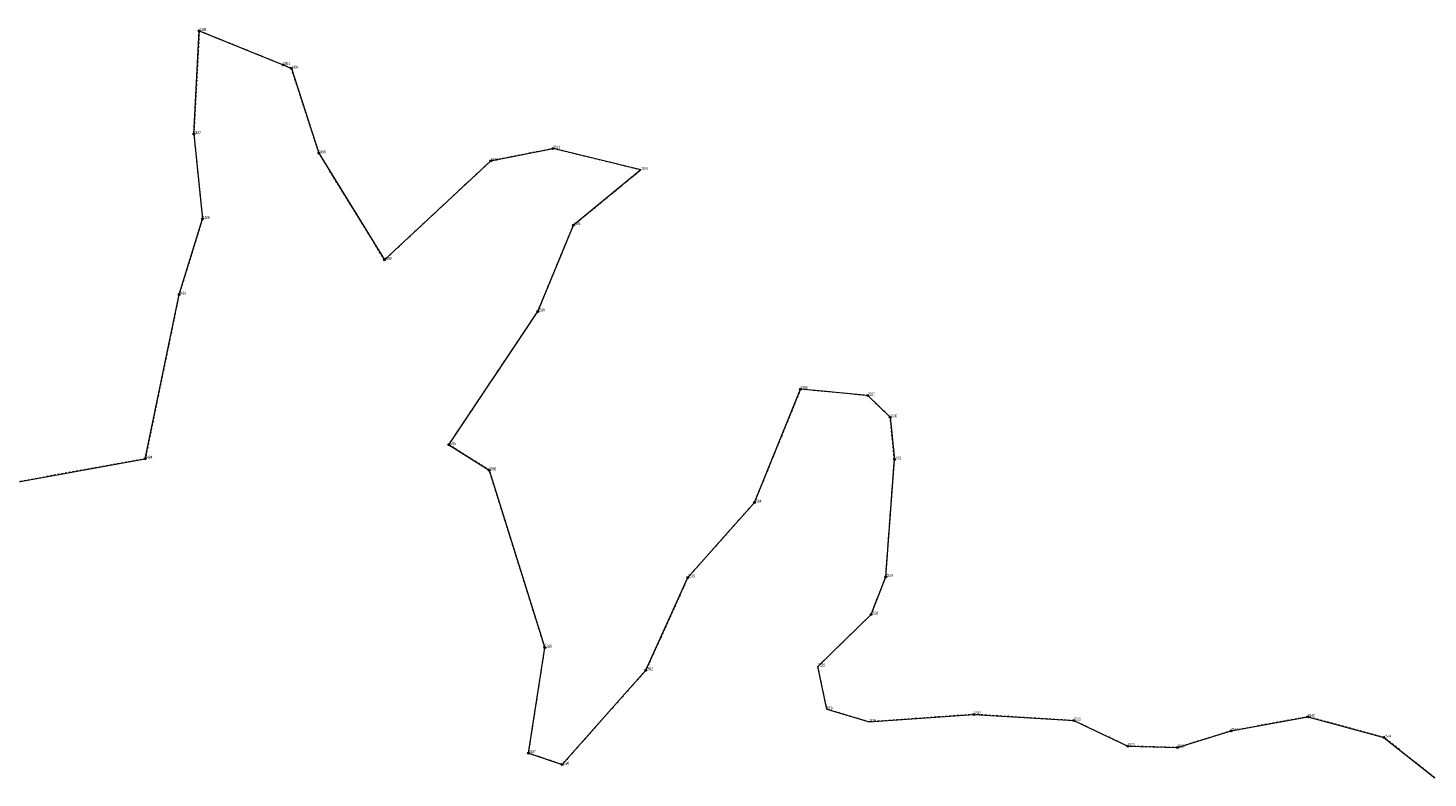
# Model space of a CAD drawing. Header units: metres. Extents: x 6524698 to 6533081, y 5883213 to 5896811.
# Tile 25 of 167: x 6529332 to 6529701, y 5886647 to 5886844. Entities that reach past the tile are written whole.
import ezdxf

# ---------------------------------------------------------------- set-up
doc = ezdxf.new("R2010")
doc.units = ezdxf.units.M
doc.header["$MEASUREMENT"] = 0
doc.linetypes.add('mapa zasadnicza$0$219-500', pattern=[0])
doc.linetypes.add('mapa zasadnicza$0$egug-500', pattern=[1, 0.5, -0.5])
doc.layers.get('0').update_dxf_attribs({"lineweight": 0})
for name, color, linetype in [('mapa zasadnicza$0$202-punkt graniczny', 7, 'Continuous'), ('mapa zasadnicza$0$202-punkt graniczny-Atr103', 7, 'Continuous'), ('mapa zasadnicza$0$203-punkt graniczny', 7, 'Continuous'), ('mapa zasadnicza$0$203-punkt graniczny-Atr104', 7, 'Continuous'), ('mapa zasadnicza$0$218-kontur użytku gruntowego', 7, 'Continuous'), ('mapa zasadnicza$0$219-działka ewidencyjna', 7, 'Continuous')]:
    doc.layers.add(name, color=color, linetype=linetype)
doc.styles.add('mapa zasadnicza$0$STANDARD', font='Working1250', dxfattribs={"width": 0.75})

# ---------------------------------------------------------------- blocks, each defined once
blk = doc.blocks.new('mapa zasadnicza$0$203')
at = {"linetype": 'Continuous', "lineweight": 0}
h = blk.add_hatch(color=0, dxfattribs=at)
edge = h.paths.add_edge_path()
edge.add_arc((0, 0), 0.045, 0, 360)
blk = doc.blocks.new('mapa zasadnicza$0$202')
at = {"color": 0, "linetype": 'Continuous', "lineweight": 0}
blk.add_circle((0, 0), 0.25, dxfattribs=at)

msp = doc.modelspace()

# ---------------------------------------------------------------- linework, layer by layer
at = {"layer": 'mapa zasadnicza$0$218-kontur użytku gruntowego', "color": 3, "linetype": 'mapa zasadnicza$0$egug-500', "lineweight": 18, "flags": 128}
for points in [[(6529376.76, 5886843.72), (6529375.32, 5886816.52)], [(6529398.87, 5886834.75), (6529376.76, 5886843.72)], [(6529401.09, 5886833.84), (6529398.87, 5886834.75)], [(6529408.35, 5886811.46), (6529401.09, 5886833.84)], [(6529375.32, 5886816.52), (6529377.6, 5886794.11)], [(6529470.16, 5886812.67), (6529453.72, 5886809.46)], [(6529493.27, 5886807.04), (6529470.16, 5886812.67)], [(6529425.67, 5886783.31), (6529408.35, 5886811.46)], [(6529453.72, 5886809.46), (6529425.67, 5886783.31)], [(6529475.53, 5886792.51), (6529493.27, 5886807.04)], [(6529377.6, 5886794.11), (6529371.42, 5886774.16)], [(6529466.11, 5886769.7), (6529475.53, 5886792.51)], [(6529371.42, 5886774.16), (6529362.51, 5886730.87)], [(6529442.63, 5886734.56), (6529466.11, 5886769.7)], [(6529535.47, 5886749.22), (6529523.26, 5886719.3)], [(6529553.24, 5886747.5), (6529535.47, 5886749.22)], [(6529559.12, 5886741.79), (6529553.24, 5886747.5)], [(6529560.21, 5886730.69), (6529559.12, 5886741.79)], [(6529453.3, 5886727.81), (6529442.63, 5886734.56)], [(6529362.51, 5886730.87), (6529305.23, 5886720.44)], [(6529557.94, 5886699.71), (6529560.21, 5886730.69)], [(6529467.98, 5886681.01), (6529453.3, 5886727.81)], [(6529523.26, 5886719.3), (6529505.7, 5886699.54)], [(6529505.7, 5886699.54), (6529494.66, 5886675.06)], [(6529554.08, 5886689.79), (6529557.94, 5886699.71)], [(6529540.05, 5886676.04), (6529554.08, 5886689.79)], [(6529463.69, 5886653.19), (6529467.98, 5886681.01)], [(6529542.38, 5886664.78), (6529540.05, 5886676.04)], [(6529494.66, 5886675.06), (6529472.54, 5886650.16)], [(6529553.55, 5886661.42), (6529542.38, 5886664.78)], [(6529581.2, 5886663.4), (6529553.55, 5886661.42)], [(6529607.55, 5886661.76), (6529581.2, 5886663.4)], [(6529621.79, 5886655.01), (6529607.55, 5886661.76)], [(6529669.33, 5886662.79), (6529649.13, 5886659.07)], [(6529689.42, 5886657.35), (6529669.33, 5886662.79)], [(6529649.13, 5886659.07), (6529634.92, 5886654.65)], [(6529702.88, 5886646.63), (6529689.42, 5886657.35)], [(6529472.54, 5886650.16), (6529463.69, 5886653.19)], [(6529634.92, 5886654.65), (6529621.79, 5886655.01)]]:
    msp.add_lwpolyline(points, dxfattribs=at)
at = {"layer": 'mapa zasadnicza$0$219-działka ewidencyjna', "color": 7, "linetype": 'mapa zasadnicza$0$219-500', "lineweight": 18, "flags": 128}
for points in [[(6529375.32, 5886816.52), (6529376.76, 5886843.72)], [(6529376.76, 5886843.72), (6529398.87, 5886834.75)], [(6529398.87, 5886834.75), (6529401.09, 5886833.84)], [(6529401.09, 5886833.84), (6529408.35, 5886811.46)], [(6529375.32, 5886816.52), (6529377.6, 5886794.11)], [(6529453.72, 5886809.46), (6529470.16, 5886812.67)], [(6529493.27, 5886807.04), (6529470.16, 5886812.67)], [(6529408.35, 5886811.46), (6529425.67, 5886783.31)], [(6529425.67, 5886783.31), (6529453.72, 5886809.46)], [(6529493.27, 5886807.04), (6529475.53, 5886792.51)], [(6529371.42, 5886774.16), (6529377.6, 5886794.11)], [(6529466.11, 5886769.7), (6529475.53, 5886792.51)], [(6529362.51, 5886730.87), (6529371.42, 5886774.16)], [(6529442.63, 5886734.56), (6529466.11, 5886769.7)], [(6529523.26, 5886719.3), (6529535.47, 5886749.22)], [(6529553.24, 5886747.5), (6529535.47, 5886749.22)], [(6529553.24, 5886747.5), (6529559.12, 5886741.79)], [(6529559.12, 5886741.79), (6529560.21, 5886730.69)], [(6529442.63, 5886734.56), (6529453.3, 5886727.81)], [(6529305.23, 5886720.44), (6529362.51, 5886730.87)], [(6529557.94, 5886699.71), (6529560.21, 5886730.69)], [(6529453.3, 5886727.81), (6529467.98, 5886681.01)], [(6529505.7, 5886699.54), (6529523.26, 5886719.3)], [(6529494.66, 5886675.06), (6529505.7, 5886699.54)], [(6529554.08, 5886689.79), (6529557.94, 5886699.71)], [(6529540.05, 5886676.04), (6529554.08, 5886689.79)], [(6529463.69, 5886653.19), (6529467.98, 5886681.01)], [(6529542.38, 5886664.78), (6529540.05, 5886676.04)], [(6529472.54, 5886650.16), (6529494.66, 5886675.06)], [(6529542.38, 5886664.78), (6529553.55, 5886661.42)], [(6529553.55, 5886661.42), (6529581.2, 5886663.4)], [(6529581.2, 5886663.4), (6529607.55, 5886661.76)], [(6529607.55, 5886661.76), (6529621.79, 5886655.01)], [(6529649.13, 5886659.07), (6529669.33, 5886662.79)], [(6529669.33, 5886662.79), (6529689.42, 5886657.35)], [(6529634.92, 5886654.65), (6529649.13, 5886659.07)], [(6529689.42, 5886657.35), (6529702.88, 5886646.63)], [(6529463.69, 5886653.19), (6529472.54, 5886650.16)], [(6529621.79, 5886655.01), (6529634.92, 5886654.65)]]:
    msp.add_lwpolyline(points, dxfattribs=at)

# ---------------------------------------------------------------- block references
at = {"layer": 'mapa zasadnicza$0$202-punkt graniczny', "color": 7, "linetype": 'Continuous', "lineweight": 18}
for p in [(6529376.76, 5886843.72), (6529398.87, 5886834.75), (6529401.09, 5886833.84), (6529375.32, 5886816.52), (6529470.16, 5886812.67), (6529408.35, 5886811.46), (6529453.72, 5886809.46), (6529377.6, 5886794.11), (6529475.53, 5886792.51), (6529425.67, 5886783.31), (6529371.42, 5886774.16), (6529466.11, 5886769.7), (6529535.47, 5886749.22), (6529553.24, 5886747.5), (6529559.12, 5886741.79), (6529442.63, 5886734.56), (6529362.51, 5886730.87), (6529560.21, 5886730.69), (6529453.3, 5886727.81), (6529523.26, 5886719.3), (6529505.7, 5886699.54), (6529557.94, 5886699.71), (6529554.08, 5886689.79), (6529467.98, 5886681.01), (6529494.66, 5886675.06), (6529581.2, 5886663.4), (6529607.55, 5886661.76), (6529669.33, 5886662.79), (6529649.13, 5886659.07), (6529689.42, 5886657.35), (6529463.69, 5886653.19), (6529621.79, 5886655.01), (6529634.92, 5886654.65), (6529472.54, 5886650.16)]:
    msp.add_blockref('mapa zasadnicza$0$202', p, dxfattribs=at)
at = {"layer": 'mapa zasadnicza$0$203-punkt graniczny', "color": 7, "linetype": 'Continuous', "lineweight": 18}
for p in [(6529493.27, 5886807.04), (6529540.05, 5886676.04), (6529542.38, 5886664.78), (6529553.55, 5886661.42)]:
    msp.add_blockref('mapa zasadnicza$0$203', p, dxfattribs=at)

# ---------------------------------------------------------------- texts
at = {"layer": 'mapa zasadnicza$0$202-punkt graniczny-Atr103', "color": 7, "style": 'mapa zasadnicza$0$STANDARD', "width": 0.667}
for s, p in [('7488', (6529376.76, 5886843.72)), ('7491', (6529398.87, 5886834.75)), ('7494', (6529401.09, 5886833.84)), ('7487', (6529375.32, 5886816.52)), ('7495', (6529408.35, 5886811.46)), ('7511', (6529470.16, 5886812.67)), ('7502', (6529453.72, 5886809.46)), ('7489', (6529377.6, 5886794.11)), ('7591', (6529475.53, 5886792.51)), ('7498', (6529425.67, 5886783.31)), ('7486', (6529371.42, 5886774.16)), ('7588', (6529466.11, 5886769.7)), ('7595', (6529535.47, 5886749.22)), ('7527', (6529553.24, 5886747.5)), ('7530', (6529559.12, 5886741.79)), ('7585', (6529442.63, 5886734.56)), ('7484', (6529362.51, 5886730.87)), ('7531', (6529560.21, 5886730.69)), ('7586', (6529453.3, 5886727.81)), ('7594', (6529523.26, 5886719.3)), ('7593', (6529505.7, 5886699.54)), ('7529', (6529557.94, 5886699.71)), ('7528', (6529554.08, 5886689.79)), ('7589', (6529467.98, 5886681.01)), ('7592', (6529494.66, 5886675.06)), ('7532', (6529581.2, 5886663.4)), ('7535', (6529607.55, 5886661.76)), ('7542', (6529669.33, 5886662.79)), ('7541', (6529649.13, 5886659.07)), ('7544', (6529689.42, 5886657.35)), ('7587', (6529463.69, 5886653.19)), ('7537', (6529621.79, 5886655.01)), ('7538', (6529634.92, 5886654.65)), ('7590', (6529472.54, 5886650.16))]:
    msp.add_text(s, height=0.75, dxfattribs=at).set_placement(p)
at = {"layer": 'mapa zasadnicza$0$203-punkt graniczny-Atr104', "color": 7, "style": 'mapa zasadnicza$0$STANDARD', "width": 0.667}
for s, p in [('1596', (6529493.27, 5886807.04)), ('7525', (6529540.05, 5886676.04)), ('1614', (6529542.38, 5886664.78)), ('1615', (6529553.55, 5886661.42))]:
    msp.add_text(s, height=0.75, dxfattribs=at).set_placement(p)

doc.saveas('drawing.dxf')
